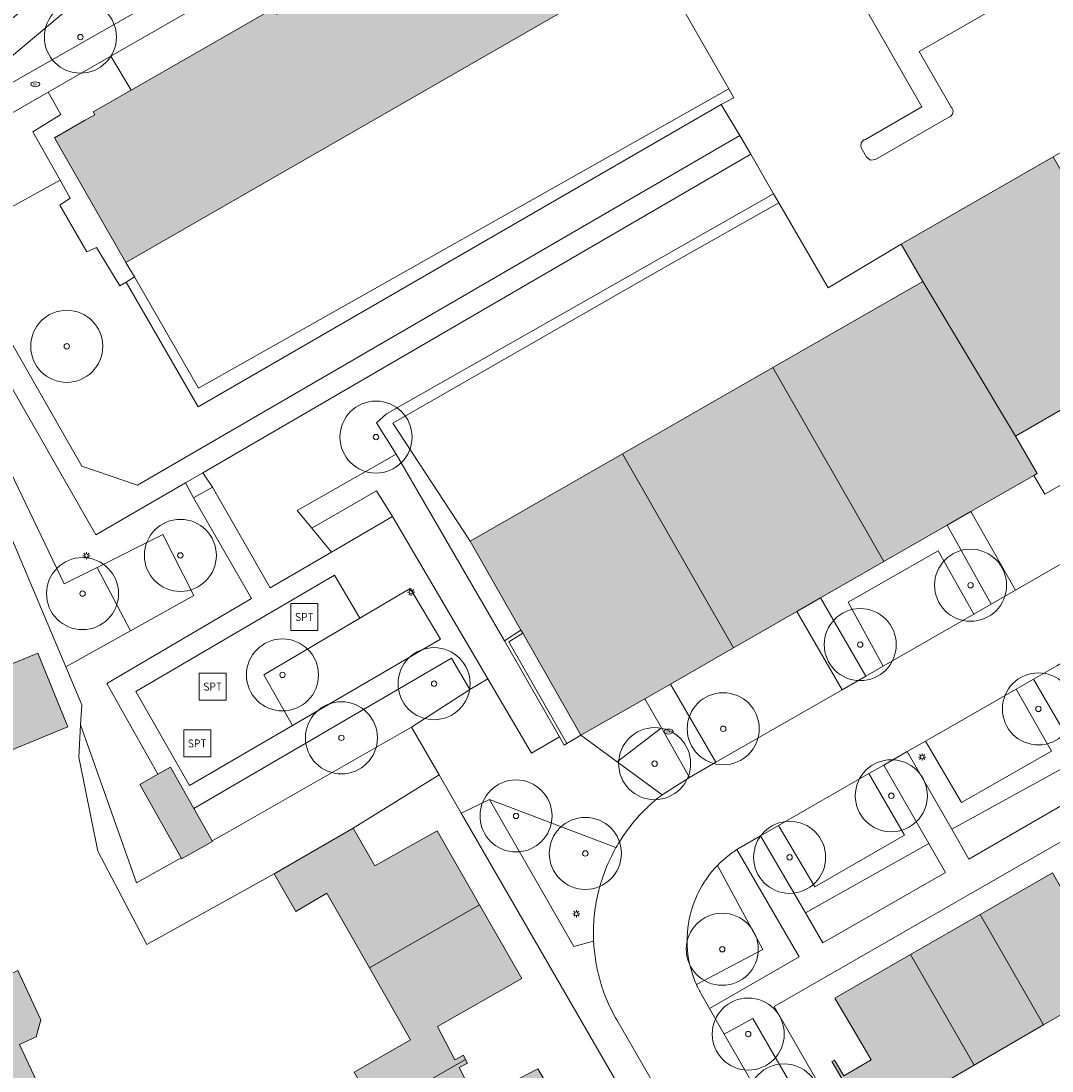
# Model space of a CAD drawing. Header units: metres. Extents: x 187482 to 189800, y 333582 to 335019.
# Tile 170 of 256: x 189081 to 189152, y 333929 to 334002. Entities that reach past the tile are written whole.
import ezdxf
from ezdxf.enums import TextEntityAlignment as Align

# ---------------------------------------------------------------- set-up
doc = ezdxf.new("R2010")
doc.units = ezdxf.units.M
doc.layers.get('0').update_dxf_attribs({"color": 252, "lineweight": 18})
for name, color, linetype, lineweight in [('B-WE-GR-BEPLANTING_CULTUUR_BODEMBEDEKKER-GV', 252, 'Continuous', 18), ('B-WE-GR-BEPLANTING_CULTUUR_HEESTERS-GV', 252, 'Continuous', 18), ('B-WE-GR-BOOM-S', 252, 'Continuous', 18), ('B-WE-GR-HAAG-G', 252, 'GR-HAAG1-SO', 18), ('B-WE-IE-MEUBILAIR-S', 252, 'Continuous', 18), ('B-WE-IE-MEUBILAIR_WEGMEUBILAIR-S', 252, 'Continuous', 18), ('B-WE-IE-TERREINAFSCHEIDING_KUNSTMATIG_HEKWERK-G', 252, 'IE-TERREINAFSCHEIDING_KUNSTMATIG-SO', 18), ('B-WE-IE-TERREINAFSCHEIDING_KUNSTMATIG_MUUR-G', 252, 'IE-TERREINAFSCHEIDING_KUNSTMATIG-SO', 18), ('B-WE-OG-BEBOUWING-GV', 252, 'Continuous', 18), ('B-WE-OG-TERREIN_BEGROEID-GV', 252, 'Continuous', 18), ('B-WE-OG-TERREIN_ERF-GV', 252, 'Continuous', 18), ('B-WE-VH-GESLOTENVERHARDING_ASFALT-GV', 252, 'Continuous', 18), ('B-WE-VH-OPENVERHARDING_BETONSTRAATSTEEN-GV', 252, 'Continuous', 18), ('B-WE-VH-OPENVERHARDING_TEGEL-GV', 252, 'Continuous', 18)]:
    doc.layers.add(name, color=color, linetype=linetype, lineweight=lineweight)
doc.layers.add('B-WE-OG-BEBOUWING-V', color=7, linetype='Continuous', lineweight=18, true_color=0xf0f0f0)
doc.styles.add('NLCS-ISO', font='NLCS-ISO.ttf')
doc.linetypes.add('GR-HAAG1-SO', pattern='A,6,[176,NLCS.SHX,S=0.125,R=0,X=0,Y=0],-2', length=8)
doc.linetypes.add('IE-TERREINAFSCHEIDING_KUNSTMATIG-SO', pattern='A,4,[82,NLCS.SHX,S=0.75,R=90,X=0,Y=0],4,-2', length=10)

# ---------------------------------------------------------------- blocks, each defined once
blk = doc.blocks.new('SIE-MEUBILAIR_PAAL_LICHTMAST-SO')
for points in [[(-0.62, 0), (-1, 0)], [(-0.71, 0.71), (-0.44, 0.44)], [(0, 1), (0, 0.62)], [(0.44, 0.44), (0.71, 0.71)], [(1, 0), (0.62, 0)], [(-0.71, -0.71), (-0.44, -0.44)], [(0, -0.62), (0, -1)], [(0.44, -0.44), (0.71, -0.71)]]:
    blk.add_lwpolyline(points)
blk.add_circle((0, 0), 0.5)
blk = doc.blocks.new('SIE-MEUBILAIR_PUT_BRANDKRAAN-SO')
blk.add_ellipse((0, 0), major_axis=(1.25, 0), ratio=0.54)
at = {"style": 'NLCS-ISO'}
blk.add_text('bk', height=0.75, dxfattribs=at).set_placement((0.03, 0), align=Align.MIDDLE_CENTER)
blk = doc.blocks.new('SIE-WEG_SPEELTOESTEL-SO')
at = {"flags": 128}
blk.add_lwpolyline([(-3.75, -3.75), (3.75, -3.75), (3.75, 3.75), (-3.75, 3.75)], close=True, dxfattribs=at)
at = {"style": 'NLCS-ISO'}
blk.add_text('SPT', height=2.25, dxfattribs=at).set_placement((0, 0), align=Align.MIDDLE_CENTER)
blk = doc.blocks.new('SGR-BOOM_GBKN-SO')
at = {"color": 0, "linetype": 'ByBlock', "lineweight": 18}
for radius in [2, 0.15]:
    blk.add_circle((0, 0), radius, dxfattribs=at)

msp = doc.modelspace()

# ---------------------------------------------------------------- hatches: boundary and pattern name
at = {"layer": 'B-WE-OG-BEBOUWING-V'}
h = msp.add_hatch(color=256, dxfattribs=at)
h.dxf.hatch_style = 1
h.paths.add_polyline_path([(189093.343, 334048.264), (189096.366, 334043.209), (189101.137, 334046.062), (189096.264, 334054.111), (189093.677, 334052.553), (189092.877, 334053.881), (189092.088, 334054.223), (189089.87, 334057.907), (189087.837, 334056.683), (189091.545, 334051.27)], flags=16)
h.paths.add_polyline_path([(189088.418, 333997.368), (189085.784, 333995.857), (189085.894, 333995.666), (189085.187, 333995.258), (189083.096, 333994.052), (189088.041, 333985.419), (189123.803, 334005.971), (189121.49, 334010.076), (189123.687, 334011.328), (189124.028, 334010.73), (189150.98, 334026.187), (189148.741, 334030.065), (189150.889, 334031.305), (189151.237, 334030.704), (189183.175, 334049.045), (189178.072, 334057.232), (189178.311, 334057.391), (189177.873, 334058.127), (189177.699, 334058.034), (189177.194, 334057.765), (189177.476, 334057.236), (189167.845, 334051.675), (189168.064, 334051.292), (189164.887, 334049.483), (189164.778, 334049.675), (189163.818, 334049.129), (189163.927, 334048.937), (189160.751, 334047.128), (189160.532, 334047.512), (189150.158, 334041.536), (189150.378, 334041.152), (189147.205, 334039.33), (189147.095, 334039.522), (189143.777, 334037.633), (189145.778, 334034.146), (189142.378, 334032.195), (189142.154, 334032.585), (189131.737, 334026.607), (189131.956, 334026.225), (189128.808, 334024.418), (189128.698, 334024.609), (189127.736, 334024.056), (189127.845, 334023.865), (189124.688, 334022.053), (189124.469, 334022.435), (189119.785, 334019.803), (189119.481, 334020.317), (189118.735, 334019.876), (189119.074, 334019.302), (189116.905, 334018.02), (189116.57, 334018.586), (189114.489, 334017.414), (189116.68, 334013.577), (189114.377, 334012.255), (189103.446, 334005.982), (189103.665, 334005.6), (189101.536, 334004.378), (189101.427, 334004.569), (189100.549, 334004.065), (189100.659, 334003.874), (189098.53, 334002.652), (189098.305, 334003.043)], flags=17)
h = msp.add_hatch(color=256, dxfattribs=at)
h.dxf.hatch_style = 1
h.paths.add_polyline_path([(189143.362, 333984.086), (189149.799, 333973.369), (189154.134, 333975.856), (189155.744, 333976.78), (189160.15, 333979.308), (189152.417, 333992.753), (189141.871, 333986.687)], flags=17)
h = msp.add_hatch(color=256, dxfattribs=at)
h.dxf.hatch_style = 1
h.paths.add_polyline_path([(189145.064, 333967.193), (189146.694, 333968.128), (189151.074, 333970.641), (189151.292, 333970.766), (189149.799, 333973.369), (189143.362, 333984.086), (189132.95, 333978.118), (189140.66, 333964.667)], flags=17)
h = msp.add_hatch(color=256, dxfattribs=at)
h.dxf.hatch_style = 1
h.paths.add_polyline_path([(189140.66, 333964.667), (189132.95, 333978.118), (189122.521, 333972.14), (189130.233, 333958.685), (189134.624, 333961.204), (189136.256, 333962.141)], flags=17)
h = msp.add_hatch(color=256, dxfattribs=at)
h.dxf.hatch_style = 1
h.paths.add_polyline_path([(189124.063, 333955.146), (189125.842, 333956.166), (189130.233, 333958.685), (189122.521, 333972.14), (189111.953, 333966.082), (189115.472, 333959.912), (189115.599, 333959.689), (189119.637, 333952.607)], flags=17)
h = msp.add_hatch(color=256, dxfattribs=at)
h.dxf.hatch_style = 1
h.paths.add_polyline_path([(189084.026, 333953.183), (189081.935, 333958.299), (189073.944, 333955.034), (189075.957, 333949.884)], flags=17)
h = msp.add_hatch(color=256, dxfattribs=at)
h.dxf.hatch_style = 1
h.paths.add_polyline_path([(189090.274, 333949.91), (189089.014, 333949.199), (189091.882, 333944.093), (189091.92, 333944.026), (189094.057, 333945.233), (189094.028, 333945.285), (189092.763, 333947.538), (189091.152, 333950.406)], flags=17)
h = msp.add_hatch(color=256, dxfattribs=at)
h.dxf.hatch_style = 1
h.paths.add_polyline_path([(189103.829, 333946.171), (189098.338, 333942.986), (189099.843, 333940.391), (189102.006, 333941.645), (189104.951, 333936.475), (189112.601, 333940.85), (189109.662, 333945.983), (189105.318, 333943.555)], flags=17)
h = msp.add_hatch(color=256, dxfattribs=at)
h.dxf.hatch_style = 1
h.paths.add_polyline_path([(189147.346, 333940.168), (189151.75, 333932.508), (189156.772, 333935.397), (189152.371, 333943.055)], flags=17)
h = msp.add_hatch(color=256, dxfattribs=at)
h.dxf.hatch_style = 1
h.paths.add_polyline_path([(189112.601, 333940.85), (189104.951, 333936.475), (189107.813, 333931.479), (189103.89, 333929.229), (189105.419, 333926.552), (189111.627, 333930.103), (189111.472, 333930.401), (189110.886, 333930.097), (189109.689, 333932.404), (189115.528, 333935.739)], flags=17)
h = msp.add_hatch(color=256, dxfattribs=at)
h.dxf.hatch_style = 1
h.paths.add_polyline_path([(189151.75, 333932.508), (189147.346, 333940.168), (189142.522, 333937.397), (189146.928, 333929.729)], flags=17)
h = msp.add_hatch(color=256, dxfattribs=at)
h.dxf.hatch_style = 1
h.paths.add_polyline_path([(189083.629, 333924.817), (189080.657, 333931.142), (189081.811, 333931.686), (189082.155, 333932.863), (189080.55, 333936.281), (189078.654, 333935.391), (189077.488, 333937.861), (189074.709, 333936.142), (189077.635, 333929.961), (189070.372, 333926.59), (189072.033, 333923.01), (189073.411, 333920.041), (189081.084, 333923.628)], flags=17)
h = msp.add_hatch(color=256, dxfattribs=at)
h.dxf.hatch_style = 1
h.paths.add_polyline_path([(189146.928, 333929.729), (189142.522, 333937.397), (189137.256, 333934.371), (189139.129, 333931.187), (189139.773, 333930.092), (189137.877, 333928.977), (189137.233, 333930.072), (189137.052, 333929.965), (189139.319, 333926.112), (189141.374, 333927.321), (189141.739, 333926.714)], flags=17)
h = msp.add_hatch(color=256, dxfattribs=at)
h.dxf.hatch_style = 1
h.paths.add_polyline_path([(189111.627, 333930.103), (189105.419, 333926.552), (189106.901, 333923.968), (189109.071, 333925.211), (189111.979, 333920.123), (189119.577, 333924.469), (189116.64, 333929.455), (189112.37, 333927.239), (189111.172, 333929.547), (189111.758, 333929.851)], flags=17)

# ---------------------------------------------------------------- linework, layer by layer
at = {"layer": 'B-WE-GR-BEPLANTING_CULTUUR_BODEMBEDEKKER-GV', "flags": 128}
for points in [[(189154.253, 333950.98), (189145.371, 333946.094), (189146.568, 333944.008), (189155.353, 333949.092)], [(189133.336, 333925.373), (189135.313, 333926.477), (189131.573, 333932.947), (189129.586, 333931.87)]]:
    msp.add_lwpolyline(points, close=True, dxfattribs=at)
for points in [[(189122.066, 333944.813), (189113.288, 333948.151), (189119.139, 333937.948), (189120.514, 333938.322)], [(189127.814, 333934.97), (189127.859, 333934.883), (189127.905, 333934.797), (189127.952, 333934.711), (189128, 333934.626), (189128.558, 333933.657), (189134.78, 333937.243), (189130.451, 333944.672)], [(189129.104, 333943.568), (189132.253, 333937.743), (189127.646, 333935.323), (189127.686, 333935.234), (189127.728, 333935.145)]]:
    msp.add_lwpolyline(points, dxfattribs=at)
at = {"layer": 'B-WE-GR-BEPLANTING_CULTUUR_BODEMBEDEKKER-GV'}
for points in [[(189121.339, 333943.288, -0.034686), (189122.066, 333944.813)], [(189130.451, 333944.672, 0.016537), (189130.091, 333944.426)], [(189129.416, 333943.873, 0.014603), (189129.104, 333943.568)], [(189129.745, 333944.159, 0.014903), (189129.416, 333943.873)], [(189130.091, 333944.426, 0.014649), (189129.745, 333944.159)], [(189120.832, 333941.677, -0.03557), (189121.339, 333943.288)], [(189120.555, 333940.011, -0.035433), (189120.832, 333941.677)], [(189120.514, 333938.322, -0.034926), (189120.555, 333940.011)], [(189127.728, 333935.145, 0.011467), (189127.814, 333934.97)]]:
    msp.add_lwpolyline(points, format="xyb", dxfattribs=at)
at = {"layer": 'B-WE-GR-BEPLANTING_CULTUUR_HEESTERS-GV', "flags": 128}
for points in [[(189114.377, 334012.255), (189113.331, 334014.07), (189101.858, 334007.046), (189100.879, 334007.703), (189087.014, 333999.741), (189088.418, 333997.368), (189098.305, 334003.043), (189098.53, 334002.652), (189100.659, 334003.874), (189100.549, 334004.065), (189101.427, 334004.569), (189101.536, 334004.378), (189103.665, 334005.6), (189103.446, 334005.982)], [(189099.245, 334008.799), (189094.84, 334011.954), (189094.036, 334011.366), (189093.238, 334010.733), (189092.483, 334010.089), (189085.575, 334004.318), (189078.67, 333998.537), (189077.917, 333997.865), (189077.185, 333997.161), (189076.479, 333996.455), (189075.947, 333995.864), (189076.138, 333995.613)], [(189083.48, 333991.122), (189081.58, 333994.489), (189083.531, 333995.685), (189082.65, 333997.234), (189077.051, 333994.019), (189073.965, 333990.544), (189075.98, 333987.018)], [(189129.89, 333997.472), (189093.083, 333976.69), (189088.637, 333984.42), (189088.062, 333984.059), (189093.07, 333975.401), (189129.361, 333996.379), (189130.246, 333996.849)], [(189114.331, 333959.152), (189115.472, 333959.912), (189111.953, 333966.082), (189106.573, 333974.26), (189125.353, 333985.014), (189133.36, 333989.545), (189132.998, 333990.176), (189106.142, 333974.914), (189105.449, 333974.286), (189106.807, 333972.123)], [(189083.882, 333957.347), (189088.372, 333959.855), (189086.052, 333964.258), (189083.754, 333963.109), (189071.788, 333988.079), (189070.326, 333986.35), (189071.214, 333985.531), (189071.794, 333985.919)], [(189100.954, 333966.978), (189105.451, 333969.57), (189106.562, 333967.785), (189113.183, 333956.52), (189116.205, 333951.378), (189118.138, 333952.509), (189114.331, 333959.152), (189106.807, 333972.123), (189099.947, 333968.214)], [(189146.694, 333968.128), (189149.791, 333962.67), (189158.682, 333967.777), (189156.356, 333971.921), (189151.828, 333969.337), (189151.074, 333970.641)], [(189136.256, 333962.141), (189139.405, 333956.704), (189140.624, 333957.405), (189138.183, 333961.836), (189144.428, 333965.402), (189146.916, 333961.019), (189148.119, 333961.713), (189145.064, 333967.193), (189140.66, 333964.667)], [(189134.624, 333961.204), (189130.233, 333958.685), (189125.842, 333956.166), (189129.005, 333950.731), (189137.761, 333955.763)], [(189145.371, 333946.094), (189154.253, 333950.98), (189151.038, 333956.497), (189149.842, 333955.804), (189152.295, 333951.516), (189146.047, 333947.933), (189143.547, 333952.201), (189142.281, 333951.477)], [(189124.063, 333955.146), (189119.637, 333952.607), (189122.147, 333950.767), (189125.218, 333953.116)], [(189103.829, 333946.171), (189109.788, 333949.867), (189107.872, 333953.181), (189095.241, 333945.959), (189094.028, 333945.285), (189094.057, 333945.233), (189091.92, 333944.026), (189091.882, 333944.093), (189088.78, 333942.369), (189085.756, 333950.93), (189084.909, 333953.327), (189084.774, 333951.086), (189086.094, 333944.559), (189089.491, 333938.095), (189098.338, 333942.986)], [(189125.218, 333953.116), (189122.147, 333950.767), (189125.27, 333948.478), (189127.174, 333949.679)], [(189132.104, 333945.637), (189135.211, 333940.282), (189143.794, 333945.091), (189140.66, 333950.544), (189139.625, 333949.948), (189142.104, 333945.674), (189135.862, 333942.096), (189133.351, 333946.348)], [(189143.794, 333945.091), (189135.211, 333940.282), (189136.417, 333938.202), (189144.943, 333943.092)]]:
    msp.add_lwpolyline(points, close=True, dxfattribs=at)
for points in [[(189131.122, 334007.362), (189131.347, 334007), (189131.566, 334006.82), (189131.848, 334006.849), (189135.887, 334009.167), (189143.293, 333996.213), (189139.384, 333993.951)], [(189145.34, 333996.194), (189143.105, 334000.055), (189151.777, 334005.031), (189154.029, 334001.154)], [(189139.159, 333993.264), (189139.465, 333992.732), (189139.742, 333992.52), (189140.087, 333992.565), (189145.18, 333995.495)], [(189127.646, 333935.323), (189132.253, 333937.743), (189129.104, 333943.568)]]:
    msp.add_lwpolyline(points, dxfattribs=at)
at = {"layer": 'B-WE-GR-BEPLANTING_CULTUUR_HEESTERS-GV'}
for points in [[(189145.449, 333996.012, 0.126919), (189145.34, 333996.194)], [(189145.18, 333995.495, 0.129415), (189145.357, 333995.612)], [(189145.357, 333995.612, 0.126547), (189145.455, 333995.8)], [(189145.455, 333995.8, 0.122545), (189145.449, 333996.012)], [(189139.077, 333993.671, 0.12627), (189139.064, 333993.457)], [(189139.064, 333993.457, 0.13096), (189139.159, 333993.264)], [(189139.194, 333993.851, 0.130445), (189139.077, 333993.671)], [(189139.384, 333993.951, 0.137527), (189139.194, 333993.851)], [(189129.104, 333943.568, 0.066681), (189127.932, 333941.98)], [(189127.932, 333941.98, 0.065917), (189127.215, 333940.14)], [(189127.215, 333940.14, 0.082614), (189127.031, 333937.696)], [(189127.031, 333937.696, 0.082222), (189127.646, 333935.323)]]:
    msp.add_lwpolyline(points, format="xyb", dxfattribs=at)
at = {"layer": 'B-WE-GR-HAAG-G', "ltscale": 0.2, "flags": 128}
for points in [[(189129.89, 333997.472), (189093.083, 333976.69), (189088.637, 333984.42)], [(189083.882, 333957.347), (189071.794, 333985.919), (189071.214, 333985.531)], [(189111.953, 333966.082), (189106.573, 333974.26)], [(189084.909, 333953.327), (189084.993, 333954.722), (189083.882, 333957.347)], [(189089.491, 333938.095), (189086.094, 333944.559), (189084.774, 333951.086), (189084.909, 333953.327)]]:
    msp.add_lwpolyline(points, dxfattribs=at)
at = {"layer": 'B-WE-IE-TERREINAFSCHEIDING_KUNSTMATIG_HEKWERK-G', "ltscale": 0.2, "flags": 128}
msp.add_lwpolyline([(189089.491, 333938.095), (189098.338, 333942.986)], dxfattribs=at)
at = {"layer": 'B-WE-IE-TERREINAFSCHEIDING_KUNSTMATIG_MUUR-G', "ltscale": 0.2, "flags": 128}
for points in [[(189141.871, 333986.687), (189136.803, 333983.665)], [(189156.356, 333971.921), (189151.828, 333969.337), (189151.074, 333970.641)], [(189115.472, 333959.912), (189114.331, 333959.152)], [(189114.331, 333959.152), (189118.138, 333952.509)], [(189118.655, 333952.026), (189114.62, 333959.094), (189115.599, 333959.689)], [(189118.138, 333952.509), (189118.48, 333951.913), (189118.655, 333952.026)]]:
    msp.add_lwpolyline(points, dxfattribs=at)
at = {"layer": 'B-WE-OG-BEBOUWING-GV', "flags": 128}
msp.add_lwpolyline([(189098.305, 334003.043), (189088.418, 333997.368), (189085.784, 333995.857), (189085.894, 333995.666), (189085.187, 333995.258), (189083.096, 333994.052), (189088.041, 333985.419), (189123.803, 334005.971)], dxfattribs=at)
for points in [[(189143.362, 333984.086), (189149.799, 333973.369), (189154.134, 333975.856), (189155.744, 333976.78), (189160.15, 333979.308), (189152.417, 333992.753), (189141.871, 333986.687)], [(189145.064, 333967.193), (189146.694, 333968.128), (189151.074, 333970.641), (189151.292, 333970.766), (189149.799, 333973.369), (189143.362, 333984.086), (189132.95, 333978.118), (189140.66, 333964.667)], [(189140.66, 333964.667), (189132.95, 333978.118), (189122.521, 333972.14), (189130.233, 333958.685), (189134.624, 333961.204), (189136.256, 333962.141)], [(189124.063, 333955.146), (189125.842, 333956.166), (189130.233, 333958.685), (189122.521, 333972.14), (189111.953, 333966.082), (189115.472, 333959.912), (189115.599, 333959.689), (189119.637, 333952.607)], [(189084.026, 333953.183), (189081.935, 333958.299), (189073.944, 333955.034), (189075.957, 333949.884)], [(189090.274, 333949.91), (189089.014, 333949.199), (189091.882, 333944.093), (189091.92, 333944.026), (189094.057, 333945.233), (189094.028, 333945.285), (189092.763, 333947.538), (189091.152, 333950.406)], [(189103.829, 333946.171), (189098.338, 333942.986), (189099.843, 333940.391), (189102.006, 333941.645), (189104.951, 333936.475), (189112.601, 333940.85), (189109.662, 333945.983), (189105.318, 333943.555)], [(189147.346, 333940.168), (189151.75, 333932.508), (189156.772, 333935.397), (189152.371, 333943.055)], [(189112.601, 333940.85), (189104.951, 333936.475), (189107.813, 333931.479), (189103.89, 333929.229), (189105.419, 333926.552), (189111.627, 333930.103), (189111.472, 333930.401), (189110.886, 333930.097), (189109.689, 333932.404), (189115.528, 333935.739)], [(189151.75, 333932.508), (189147.346, 333940.168), (189142.522, 333937.397), (189146.928, 333929.729)], [(189083.629, 333924.817), (189080.657, 333931.142), (189081.811, 333931.686), (189082.155, 333932.863), (189080.55, 333936.281), (189078.654, 333935.391), (189077.488, 333937.861), (189074.709, 333936.142), (189077.635, 333929.961), (189070.372, 333926.59), (189072.033, 333923.01), (189073.411, 333920.041), (189081.084, 333923.628)], [(189146.928, 333929.729), (189142.522, 333937.397), (189137.256, 333934.371), (189139.129, 333931.187), (189139.773, 333930.092), (189137.877, 333928.977), (189137.233, 333930.072), (189137.052, 333929.965), (189139.319, 333926.112), (189141.374, 333927.321), (189141.739, 333926.714)], [(189111.627, 333930.103), (189105.419, 333926.552), (189106.901, 333923.968), (189109.071, 333925.211), (189111.979, 333920.123), (189119.577, 333924.469), (189116.64, 333929.455), (189112.37, 333927.239), (189111.172, 333929.547), (189111.758, 333929.851)]]:
    msp.add_lwpolyline(points, close=True, dxfattribs=at)
at = {"layer": 'B-WE-OG-TERREIN_BEGROEID-GV', "flags": 128}
for points in [[(189083.48, 333991.122), (189075.98, 333987.018), (189084.98, 333971.272), (189088.858, 333969.965), (189130.664, 333994.226), (189129.361, 333996.379), (189093.07, 333975.401), (189088.062, 333984.059), (189087.625, 333983.785), (189086.012, 333986.444), (189085.331, 333986.155), (189083.47, 333989.388), (189084.188, 333989.867)], [(189102.312, 333965.311), (189100.954, 333966.978), (189099.947, 333968.214), (189106.807, 333972.123), (189105.449, 333974.286), (189106.142, 333974.914), (189132.998, 333990.176), (189131.421, 333992.921), (189093.398, 333970.829), (189094.051, 333969.825), (189098.072, 333962.842)], [(189072.677, 333989.13), (189071.788, 333988.079), (189083.754, 333963.109), (189086.052, 333964.258), (189090.614, 333966.539), (189092.768, 333962.311), (189088.372, 333959.855), (189083.882, 333957.347), (189084.993, 333954.722), (189084.909, 333953.327), (189085.756, 333950.93), (189088.78, 333942.369), (189091.882, 333944.093), (189089.014, 333949.199), (189090.274, 333949.91), (189086.722, 333956.193), (189096.774, 333962.099), (189092.75, 333969.084), (189092.175, 333970.119), (189085.962, 333966.509), (189078.331, 333979.838)], [(189102.312, 333965.311), (189106.562, 333967.785), (189105.451, 333969.57), (189100.954, 333966.978)], [(189086.052, 333964.258), (189088.372, 333959.855), (189092.768, 333962.311), (189090.614, 333966.539)], [(189104.284, 333960.737), (189102.54, 333963.718), (189088.749, 333955.65), (189092.457, 333949.119), (189099.602, 333953.282), (189097.634, 333956.807)], [(189104.284, 333960.737), (189097.634, 333956.807), (189099.602, 333953.282), (189109.88, 333959.271), (189107.789, 333962.79)], [(189107.872, 333953.181), (189111.927, 333955.779), (189110.646, 333957.966), (189092.763, 333947.538), (189094.028, 333945.285), (189095.241, 333945.959)]]:
    msp.add_lwpolyline(points, close=True, dxfattribs=at)
at = {"layer": 'B-WE-OG-TERREIN_ERF-GV', "flags": 128}
for points in [[(189088.637, 333984.42), (189093.083, 333976.69), (189129.89, 333997.472), (189124.728, 334006.512), (189123.803, 334005.971), (189088.041, 333985.419)], [(189088.637, 333984.42), (189088.041, 333985.419), (189083.096, 333994.052), (189085.187, 333995.258), (189085.894, 333995.666), (189085.784, 333995.857), (189088.418, 333997.368), (189087.014, 333999.741), (189084.503, 333998.299), (189083.737, 333997.858), (189082.65, 333997.234), (189083.531, 333995.685), (189081.58, 333994.489), (189083.48, 333991.122), (189084.188, 333989.867), (189083.47, 333989.388), (189085.331, 333986.155), (189086.012, 333986.444), (189087.625, 333983.785), (189088.062, 333984.059)], [(189111.953, 333966.082), (189122.521, 333972.14), (189132.95, 333978.118), (189143.362, 333984.086), (189141.871, 333986.687), (189136.803, 333983.665), (189133.36, 333989.545), (189125.353, 333985.014), (189106.573, 333974.26)], [(189156.356, 333971.921), (189154.134, 333975.856), (189149.799, 333973.369), (189151.292, 333970.766), (189151.074, 333970.641), (189151.828, 333969.337)], [(189118.138, 333952.509), (189118.48, 333951.913), (189118.655, 333952.026), (189114.62, 333959.094), (189115.599, 333959.689), (189115.472, 333959.912), (189114.331, 333959.152)], [(189119.637, 333952.607), (189115.599, 333959.689), (189114.62, 333959.094), (189118.655, 333952.026)], [(189073.944, 333955.034), (189081.935, 333958.299), (189084.026, 333953.183), (189075.957, 333949.884)], [(189073.411, 333920.041), (189072.033, 333923.01), (189070.372, 333926.59), (189077.635, 333929.961), (189074.709, 333936.142), (189077.488, 333937.861), (189078.654, 333935.391), (189080.55, 333936.281), (189082.155, 333932.863), (189081.811, 333931.686), (189080.657, 333931.142), (189083.629, 333924.817), (189084.055, 333925.017), (189088.112, 333916.399), (189083.996, 333914.462), (189083.022, 333916.531), (189076.455, 333913.483), (189074.823, 333917)]]:
    msp.add_lwpolyline(points, close=True, dxfattribs=at)
for points in [[(189103.89, 333929.229), (189107.813, 333931.479), (189104.951, 333936.475), (189102.006, 333941.645), (189099.843, 333940.391), (189098.338, 333942.986), (189089.491, 333938.095), (189086.094, 333944.559), (189084.774, 333951.086), (189084.909, 333953.327), (189084.993, 333954.722), (189083.882, 333957.347), (189071.794, 333985.919)], [(189173.644, 333957.093), (189133.056, 333933.788), (189145.411, 333912.376)], [(189135.137, 333906.037), (189111.323, 333947.215), (189109.788, 333949.867), (189103.829, 333946.171), (189105.318, 333943.555), (189109.662, 333945.983), (189112.601, 333940.85), (189115.528, 333935.739), (189109.689, 333932.404), (189110.886, 333930.097), (189111.472, 333930.401), (189111.627, 333930.103), (189111.758, 333929.851), (189111.172, 333929.547), (189112.37, 333927.239), (189116.64, 333929.455), (189119.577, 333924.469)], [(189139.319, 333926.112), (189137.052, 333929.965), (189137.233, 333930.072), (189137.877, 333928.977), (189139.773, 333930.092), (189139.129, 333931.187), (189137.256, 333934.371), (189142.522, 333937.397), (189147.346, 333940.168), (189152.371, 333943.055)], [(189156.772, 333935.397), (189151.75, 333932.508), (189146.928, 333929.729), (189141.739, 333926.714)]]:
    msp.add_lwpolyline(points, dxfattribs=at)
at = {"layer": 'B-WE-VH-GESLOTENVERHARDING_ASFALT-GV', "flags": 128}
for points in [[(189130.451, 333944.672), (189132.104, 333945.637), (189133.351, 333946.348), (189139.625, 333949.948), (189140.66, 333950.544), (189142.281, 333951.477), (189143.547, 333952.201), (189149.842, 333955.804), (189151.038, 333956.497), (189152.672, 333957.433), (189154.181, 333958.299), (189160.49, 333961.917), (189161.649, 333962.581), (189158.682, 333967.777), (189149.791, 333962.67), (189148.119, 333961.713), (189146.916, 333961.019), (189140.624, 333957.405), (189139.405, 333956.704), (189137.761, 333955.763), (189129.005, 333950.731), (189127.174, 333949.679), (189125.27, 333948.478)], [(189122.12, 333932.852), (189136.764, 333907.476), (189136.872, 333907.289), (189142.075, 333910.206), (189141.175, 333911.764), (189133.336, 333925.373), (189129.586, 333931.87), (189128.558, 333933.657), (189128, 333934.626), (189127.952, 333934.711), (189127.905, 333934.797), (189127.859, 333934.883), (189127.814, 333934.97)], [(189127.728, 333935.145), (189127.686, 333935.234), (189127.646, 333935.323)]]:
    msp.add_lwpolyline(points, dxfattribs=at)
at = {"layer": 'B-WE-VH-GESLOTENVERHARDING_ASFALT-GV'}
for points in [[(189125.27, 333948.478, 0.025405), (189124.333, 333947.689)], [(189124.333, 333947.689, 0.025398), (189123.481, 333946.809)], [(189123.481, 333946.809, 0.025499), (189122.723, 333945.847)], [(189122.723, 333945.847, 0.025606), (189122.066, 333944.813)], [(189122.066, 333944.813, 0.034686), (189121.339, 333943.288)], [(189130.091, 333944.426, -0.016537), (189130.451, 333944.672)], [(189129.104, 333943.568, -0.014603), (189129.416, 333943.873)], [(189129.416, 333943.873, -0.014903), (189129.745, 333944.159)], [(189129.745, 333944.159, -0.014649), (189130.091, 333944.426)], [(189121.339, 333943.288, 0.03557), (189120.832, 333941.677)], [(189127.932, 333941.98, -0.066681), (189129.104, 333943.568)], [(189120.832, 333941.677, 0.035433), (189120.555, 333940.011)], [(189127.215, 333940.14, -0.065917), (189127.932, 333941.98)], [(189127.031, 333937.696, -0.082614), (189127.215, 333940.14)], [(189120.555, 333940.011, 0.034926), (189120.514, 333938.322)], [(189120.514, 333938.322, 0.030025), (189120.667, 333936.892)], [(189127.646, 333935.323, -0.082222), (189127.031, 333937.696)], [(189120.667, 333936.892, 0.029877), (189120.989, 333935.491)], [(189120.989, 333935.491, 0.03036), (189121.476, 333934.138)], [(189127.814, 333934.97, -0.011467), (189127.728, 333935.145)], [(189121.476, 333934.138, 0.029851), (189122.12, 333932.852)]]:
    msp.add_lwpolyline(points, format="xyb", dxfattribs=at)
at = {"layer": 'B-WE-VH-OPENVERHARDING_BETONSTRAATSTEEN-GV', "flags": 128}
for points in [[(189078.67, 333998.537), (189085.575, 334004.318), (189092.483, 334010.089), (189093.238, 334010.733), (189094.036, 334011.366), (189094.84, 334011.954), (189095.659, 334012.544), (189096.444, 334013.111), (189097.298, 334013.694), (189098.134, 334014.231), (189101.252, 334016.308), (189100.017, 334017.887), (189097.213, 334016.007), (189095.543, 334014.91), (189093.908, 334013.754), (189092.341, 334012.554), (189090.795, 334011.252), (189077.196, 333999.883)], [(189139.384, 333993.951), (189143.293, 333996.213), (189135.887, 334009.167), (189131.848, 334006.849), (189131.566, 334006.82), (189131.347, 334007), (189131.122, 334007.362)], [(189124.728, 334006.512), (189129.89, 333997.472), (189130.246, 333996.849), (189129.361, 333996.379), (189130.664, 333994.226), (189131.421, 333992.921), (189132.998, 333990.176), (189133.36, 333989.545), (189136.803, 333983.665), (189141.871, 333986.687), (189152.417, 333992.753), (189163.002, 333998.842), (189164.495, 333996.241), (189174.769, 334002.15), (189185.259, 334008.183)], [(189154.029, 334001.154), (189151.777, 334005.031), (189143.105, 334000.055), (189145.34, 333996.194)], [(189145.411, 333912.376), (189133.056, 333933.788), (189173.644, 333957.093), (189172.571, 333958.947), (189195.313, 333971.976), (189196.951, 333972.915), (189241.498, 333998.406)], [(189145.18, 333995.495), (189140.087, 333992.565), (189139.742, 333992.52), (189139.465, 333992.732), (189139.159, 333993.264)], [(189152.672, 333957.433), (189151.038, 333956.497), (189154.253, 333950.98)], [(189125.27, 333948.478), (189122.147, 333950.767), (189119.637, 333952.607), (189118.655, 333952.026), (189118.48, 333951.913), (189118.138, 333952.509), (189116.205, 333951.378), (189113.183, 333956.52), (189111.927, 333955.779), (189107.872, 333953.181), (189109.788, 333949.867), (189111.323, 333947.215), (189113.288, 333948.151), (189122.066, 333944.813)], [(189155.353, 333949.092), (189146.568, 333944.008), (189145.371, 333946.094), (189142.281, 333951.477), (189140.66, 333950.544), (189143.794, 333945.091), (189144.943, 333943.092), (189136.417, 333938.202), (189135.211, 333940.282), (189132.104, 333945.637), (189130.451, 333944.672), (189134.78, 333937.243), (189128.558, 333933.657), (189129.586, 333931.87), (189131.573, 333932.947), (189135.313, 333926.477)], [(189113.288, 333948.151), (189111.323, 333947.215), (189135.137, 333906.037), (189136.552, 333906.842), (189136.779, 333907.119), (189136.774, 333907.234), (189136.764, 333907.476), (189122.12, 333932.852)], [(189120.514, 333938.322), (189119.139, 333937.948), (189113.288, 333948.151)]]:
    msp.add_lwpolyline(points, dxfattribs=at)
at = {"layer": 'B-WE-VH-OPENVERHARDING_BETONSTRAATSTEEN-GV'}
for points in [[(189145.34, 333996.194, -0.126919), (189145.449, 333996.012)], [(189145.357, 333995.612, -0.129415), (189145.18, 333995.495)], [(189145.455, 333995.8, -0.126547), (189145.357, 333995.612)], [(189145.449, 333996.012, -0.122545), (189145.455, 333995.8)], [(189139.064, 333993.457, -0.12627), (189139.077, 333993.671)], [(189139.159, 333993.264, -0.13096), (189139.064, 333993.457)], [(189139.077, 333993.671, -0.130445), (189139.194, 333993.851)], [(189139.194, 333993.851, -0.137527), (189139.384, 333993.951)], [(189124.333, 333947.689, -0.025405), (189125.27, 333948.478)], [(189123.481, 333946.809, -0.025398), (189124.333, 333947.689)], [(189122.723, 333945.847, -0.025499), (189123.481, 333946.809)], [(189122.066, 333944.813, -0.025606), (189122.723, 333945.847)], [(189120.667, 333936.892, -0.030025), (189120.514, 333938.322)], [(189120.989, 333935.491, -0.029877), (189120.667, 333936.892)], [(189121.476, 333934.138, -0.03036), (189120.989, 333935.491)], [(189122.12, 333932.852, -0.029851), (189121.476, 333934.138)]]:
    msp.add_lwpolyline(points, format="xyb", dxfattribs=at)
at = {"layer": 'B-WE-VH-OPENVERHARDING_BETONSTRAATSTEEN-GV', "flags": 128}
for points in [[(189093.398, 333970.829), (189092.175, 333970.119), (189092.75, 333969.084), (189094.051, 333969.825)], [(189106.562, 333967.785), (189102.312, 333965.311), (189098.072, 333962.842), (189094.051, 333969.825), (189092.75, 333969.084), (189096.774, 333962.099), (189086.722, 333956.193), (189090.274, 333949.91), (189091.152, 333950.406), (189092.763, 333947.538), (189110.646, 333957.966), (189111.927, 333955.779), (189113.183, 333956.52)], [(189146.694, 333968.128), (189145.064, 333967.193), (189148.119, 333961.713), (189149.791, 333962.67)], [(189146.916, 333961.019), (189144.428, 333965.402), (189138.183, 333961.836), (189140.624, 333957.405)], [(189104.284, 333960.737), (189107.789, 333962.79), (189109.88, 333959.271), (189099.602, 333953.282), (189092.457, 333949.119), (189088.749, 333955.65), (189102.54, 333963.718)], [(189139.405, 333956.704), (189136.256, 333962.141), (189134.624, 333961.204), (189137.761, 333955.763)], [(189124.063, 333955.146), (189125.218, 333953.116), (189127.174, 333949.679), (189129.005, 333950.731), (189125.842, 333956.166)], [(189143.547, 333952.201), (189146.047, 333947.933), (189152.295, 333951.516), (189149.842, 333955.804)], [(189133.351, 333946.348), (189135.862, 333942.096), (189142.104, 333945.674), (189139.625, 333949.948)]]:
    msp.add_lwpolyline(points, close=True, dxfattribs=at)
at = {"layer": 'B-WE-VH-OPENVERHARDING_TEGEL-GV', "flags": 128}
for points in [[(189100.879, 334007.703), (189102.364, 334013.654), (189100.683, 334014.777), (189099.245, 334008.799), (189076.138, 333995.613), (189075.947, 333995.864), (189071.171, 333990.447), (189068.712, 333987.627), (189070.326, 333986.35), (189071.788, 333988.079), (189072.677, 333989.13), (189073.965, 333990.544), (189077.051, 333994.019), (189082.65, 333997.234), (189083.737, 333997.858), (189084.503, 333998.299), (189087.014, 333999.741)], [(189092.175, 333970.119), (189093.398, 333970.829), (189131.421, 333992.921), (189130.664, 333994.226), (189088.858, 333969.965), (189084.98, 333971.272), (189075.98, 333987.018), (189073.965, 333990.544), (189072.677, 333989.13), (189078.331, 333979.838), (189085.962, 333966.509)]]:
    msp.add_lwpolyline(points, close=True, dxfattribs=at)

# ---------------------------------------------------------------- block references
at = {"layer": 'B-WE-GR-BOOM-S', "xscale": 1.25, "yscale": 1.25, "zscale": 1.25}
for p in [(189084.89, 334001.05), (189083.945, 333979.597), (189105.41, 333973.299), (189091.83, 333965.09), (189085.038, 333962.438), (189146.68, 333963.02), (189139.02, 333958.9), (189098.919, 333956.798), (189109.44, 333956.19), (189151.39, 333954.44), (189129.51, 333953.06), (189103.01, 333952.43), (189124.75, 333950.64), (189141.18, 333948.41), (189115.13, 333947.01), (189119.94, 333944.41), (189134.12, 333944.14), (189129.446, 333937.759), (189131.246, 333931.876), (189133.73, 333927.31)]:
    msp.add_blockref('SGR-BOOM_GBKN-SO', p, dxfattribs=at)
at = {"layer": 'B-WE-IE-MEUBILAIR-S', "xscale": 0.25, "yscale": 0.25, "zscale": 0.25}
for name, p in [('SIE-MEUBILAIR_PUT_BRANDKRAAN-SO', (189081.754, 333997.78)), ('SIE-MEUBILAIR_PAAL_LICHTMAST-SO', (189085.312, 333965.068)), ('SIE-MEUBILAIR_PAAL_LICHTMAST-SO', (189107.857, 333962.541)), ('SIE-MEUBILAIR_PUT_BRANDKRAAN-SO', (189125.714, 333952.865)), ('SIE-MEUBILAIR_PAAL_LICHTMAST-SO', (189143.324, 333951.099)), ('SIE-MEUBILAIR_PAAL_LICHTMAST-SO', (189119.316, 333940.225))]:
    msp.add_blockref(name, p, dxfattribs=at)
at = {"layer": 'B-WE-IE-MEUBILAIR_WEGMEUBILAIR-S', "xscale": 0.25, "yscale": 0.25, "zscale": 0.25}
for p in [(189100.442, 333960.818), (189094.076, 333955.984), (189093.001, 333952.041)]:
    msp.add_blockref('SIE-WEG_SPEELTOESTEL-SO', p, dxfattribs=at)

doc.saveas('drawing.dxf')
